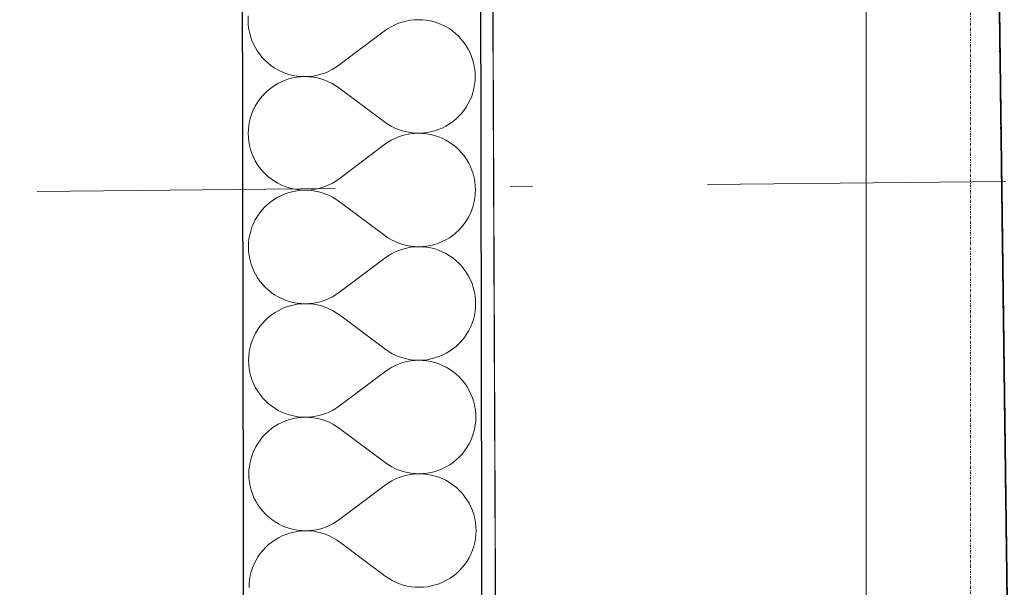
# Model space of a CAD drawing. Header units: millimetres. Extents: x -24674 to 2959, y -2716 to 20653.
# Tile 135 of 161: x -11291 to -10631, y 14990 to 15371. Entities that reach past the tile are written whole.
import ezdxf

# ---------------------------------------------------------------- set-up
doc = ezdxf.new("R2010")
doc.units = ezdxf.units.MM
doc.header["$MEASUREMENT"] = 0
for name, pattern in [('Telekomunikacni vodic', [9.25, 3, -0.75, 3, -0.75, 0.125, -0.75, 0.125, -0.75]), ('Wipeout_Contour', [1000, 0, -1000]), ('Čerchovaná', [450, 200, -117.5, 15, -117.5]), ('Čerchovaná S', [3.5, 1.5, -0.85, 0.3, -0.85])]:
    doc.linetypes.add(name, pattern=pattern)
for name, color, linetype in [('9._POHLED ZÁPADNÍ_1_Konstrukce - krov', 7, 'Continuous'), ('9._POHLED ZÁPADNÍ_1_Konstrukce - nosné', 7, 'Continuous'), ('9._POHLED ZÁPADNÍ_1_Nové_Konstrukce - nosné', 7, 'Continuous'), ('9._POHLED ZÁPADNÍ_1_Nové_Výplně - Povrchové', 7, 'Continuous'), ('9._POHLED ZÁPADNÍ_1_Nové_Výplně – Řezové', 7, 'Continuous'), ('9._POHLED ZÁPADNÍ_1_TZB - elektroinstalace', 7, 'Continuous'), ('9._POHLED ZÁPADNÍ_1_Výplně - Povrchové', 7, 'Continuous'), ('9._POHLED ZÁPADNÍ_1_VÝTAH VAR 1', 7, 'Continuous')]:
    doc.layers.add(name, color=color, linetype=linetype)

# ---------------------------------------------------------------- blocks, each defined once
blk = doc.blocks.new('*X21', base_point=(-27719.5, -6043.99))
at = {"layer": '9._POHLED ZÁPADNÍ_1_Nové_Výplně – Řezové', "color": 21, "linetype": 'Continuous', "lineweight": 20, "true_color": 0xffaaaa}
for p, q in [((-11138.07, 15373.47), (-11138.16, 15370.76)), ((-11138.16, 15370.76), (-11138.06, 15368.04)), ((-11138.06, 15368.04), (-11137.76, 15365.33)), ((-11039.72, 15367.47), (-11042.15, 15366.25)), ((-11037.21, 15368.52), (-11039.72, 15367.47)), ((-11034.63, 15369.39), (-11037.21, 15368.52)), ((-11032, 15370.07), (-11034.63, 15369.39)), ((-11029.32, 15370.56), (-11032, 15370.07)), ((-11026.62, 15370.85), (-11029.32, 15370.56)), ((-11023.9, 15370.96), (-11026.62, 15370.85)), ((-11021.18, 15370.87), (-11023.9, 15370.96)), ((-11018.47, 15370.58), (-11021.18, 15370.87)), ((-11015.79, 15370.11), (-11018.47, 15370.58)), ((-11013.16, 15369.44), (-11015.79, 15370.11)), ((-11010.57, 15368.59), (-11013.16, 15369.44)), ((-11008.06, 15367.55), (-11010.57, 15368.59)), ((-11005.62, 15366.34), (-11008.06, 15367.55)), ((-11137.76, 15365.33), (-11137.27, 15362.66)), ((-11137.27, 15362.66), (-11136.6, 15360.02)), ((-11046.72, 15363.3), (-11077.15, 15340.39)), ((-11044.49, 15364.86), (-11046.72, 15363.3)), ((-11042.15, 15366.25), (-11044.49, 15364.86)), ((-11003.28, 15364.96), (-11005.62, 15366.34)), ((-11001.04, 15363.41), (-11003.28, 15364.96)), ((-10998.92, 15361.71), (-11001.04, 15363.41)), ((-10996.93, 15359.86), (-10998.92, 15361.71)), ((-11136.6, 15360.02), (-11135.73, 15357.44)), ((-11135.73, 15357.44), (-11134.69, 15354.93)), ((-11134.69, 15354.93), (-11133.46, 15352.5)), ((-10995.07, 15357.87), (-10996.93, 15359.86)), ((-10993.36, 15355.75), (-10995.07, 15357.87)), ((-10991.8, 15353.52), (-10993.36, 15355.75)), ((-11133.46, 15352.5), (-11132.07, 15350.16)), ((-11132.07, 15350.16), (-11130.51, 15347.93)), ((-11130.51, 15347.93), (-11128.8, 15345.82)), ((-10990.41, 15351.19), (-10991.8, 15353.52)), ((-10989.18, 15348.76), (-10990.41, 15351.19)), ((-10988.14, 15346.24), (-10989.18, 15348.76)), ((-11128.8, 15345.82), (-11126.94, 15343.83)), ((-11126.94, 15343.83), (-11124.95, 15341.98)), ((-11124.95, 15341.98), (-11122.83, 15340.28)), ((-10987.27, 15343.66), (-10988.14, 15346.24)), ((-10986.6, 15341.03), (-10987.27, 15343.66)), ((-10986.11, 15338.35), (-10986.6, 15341.03)), ((-11122.83, 15340.28), (-11120.59, 15338.73)), ((-11120.59, 15338.73), (-11118.25, 15337.35)), ((-11118.25, 15337.35), (-11115.81, 15336.13)), ((-11115.81, 15336.13), (-11113.3, 15335.1)), ((-11113.3, 15335.1), (-11110.71, 15334.25)), ((-11110.71, 15334.25), (-11108.08, 15333.58)), ((-11091.87, 15333.62), (-11089.24, 15334.3)), ((-11089.24, 15334.3), (-11086.66, 15335.16)), ((-11086.66, 15335.16), (-11084.15, 15336.21)), ((-11084.15, 15336.21), (-11081.72, 15337.44)), ((-11081.72, 15337.44), (-11079.38, 15338.83)), ((-11079.38, 15338.83), (-11077.15, 15340.39)), ((-10985.81, 15335.65), (-10986.11, 15338.35)), ((-10985.71, 15332.93), (-10985.81, 15335.65)), ((-11118.23, 15328.04), (-11120.57, 15326.65)), ((-11115.8, 15329.26), (-11118.23, 15328.04)), ((-11113.29, 15330.31), (-11115.8, 15329.26)), ((-11110.71, 15331.17), (-11113.29, 15330.31)), ((-11108.07, 15331.85), (-11110.71, 15331.17)), ((-11108.08, 15333.58), (-11105.4, 15333.1)), ((-11105.4, 15332.33), (-11108.07, 15331.85)), ((-11105.4, 15333.1), (-11102.69, 15332.82)), ((-11102.69, 15332.63), (-11105.4, 15332.33)), ((-11102.69, 15332.82), (-11099.97, 15332.73)), ((-11099.97, 15332.73), (-11102.69, 15332.63)), ((-11099.97, 15332.73), (-11097.25, 15332.83)), ((-11097.25, 15332.63), (-11099.97, 15332.73)), ((-11097.25, 15332.83), (-11094.55, 15333.13)), ((-11094.55, 15332.35), (-11097.25, 15332.63)), ((-11094.55, 15333.13), (-11091.87, 15333.62)), ((-11091.87, 15331.87), (-11094.55, 15332.35)), ((-11089.23, 15331.2), (-11091.87, 15331.87)), ((-11086.65, 15330.34), (-11089.23, 15331.2)), ((-11084.14, 15329.3), (-11086.65, 15330.34)), ((-11081.7, 15328.08), (-11084.14, 15329.3)), ((-11079.36, 15326.7), (-11081.7, 15328.08)), ((-10986.57, 15324.83), (-10986.09, 15327.51)), ((-10986.09, 15327.51), (-10985.8, 15330.21)), ((-10985.8, 15330.21), (-10985.71, 15332.93)), ((-11126.91, 15321.53), (-11128.76, 15319.54)), ((-11124.92, 15323.39), (-11126.91, 15321.53)), ((-11122.8, 15325.1), (-11124.92, 15323.39)), ((-11120.57, 15326.65), (-11122.8, 15325.1)), ((-11077.13, 15325.15), (-11079.36, 15326.7)), ((-11046.61, 15302.35), (-11077.13, 15325.15)), ((-10988.09, 15319.61), (-10987.24, 15322.19)), ((-10987.24, 15322.19), (-10986.57, 15324.83)), ((-11132.01, 15315.18), (-11133.39, 15312.84)), ((-11130.46, 15317.42), (-11132.01, 15315.18)), ((-11128.76, 15319.54), (-11130.46, 15317.42)), ((-10991.73, 15312.32), (-10990.34, 15314.66)), ((-10990.34, 15314.66), (-10989.13, 15317.09)), ((-10989.13, 15317.09), (-10988.09, 15319.61)), ((-11135.64, 15307.89), (-11136.5, 15305.3)), ((-11134.61, 15310.4), (-11135.64, 15307.89)), ((-11133.39, 15312.84), (-11134.61, 15310.4)), ((-10996.83, 15305.96), (-10994.98, 15307.96)), ((-10994.98, 15307.96), (-10993.27, 15310.08)), ((-10993.27, 15310.08), (-10991.73, 15312.32)), ((-11137.17, 15302.67), (-11137.65, 15299.99)), ((-11136.5, 15305.3), (-11137.17, 15302.67)), ((-11046.61, 15302.35), (-11044.37, 15300.8)), ((-11003.17, 15300.84), (-11000.93, 15302.4)), ((-11000.93, 15302.4), (-10998.82, 15304.11)), ((-10998.82, 15304.11), (-10996.83, 15305.96)), ((-11137.93, 15297.28), (-11138.02, 15294.56)), ((-11138.02, 15294.56), (-11137.92, 15291.85)), ((-11137.65, 15299.99), (-11137.93, 15297.28)), ((-11044.37, 15300.8), (-11042.03, 15299.41)), ((-11042.03, 15299.41), (-11039.6, 15298.19)), ((-11039.6, 15298.19), (-11037.08, 15297.16)), ((-11037.08, 15297.16), (-11034.5, 15296.3)), ((-11034.5, 15296.3), (-11031.86, 15295.63)), ((-11031.86, 15295.63), (-11029.19, 15295.15)), ((-11029.19, 15294.37), (-11031.86, 15293.88)), ((-11029.19, 15295.15), (-11026.48, 15294.86)), ((-11026.48, 15294.66), (-11029.19, 15294.37)), ((-11026.48, 15294.86), (-11023.76, 15294.77)), ((-11023.76, 15294.77), (-11026.48, 15294.66)), ((-11023.76, 15294.77), (-11021.04, 15294.87)), ((-11021.04, 15294.68), (-11023.76, 15294.77)), ((-11021.04, 15294.87), (-11018.34, 15295.16)), ((-11018.34, 15294.39), (-11021.04, 15294.68)), ((-11018.34, 15295.16), (-11015.66, 15295.65)), ((-11015.66, 15293.92), (-11018.34, 15294.39)), ((-11015.66, 15295.65), (-11013.03, 15296.32)), ((-11013.03, 15296.32), (-11010.45, 15297.19)), ((-11010.45, 15297.19), (-11007.94, 15298.23)), ((-11007.94, 15298.23), (-11005.5, 15299.45)), ((-11005.5, 15299.45), (-11003.17, 15300.84)), ((-11137.92, 15291.85), (-11137.63, 15289.14)), ((-11137.63, 15289.14), (-11137.14, 15286.47)), ((-11044.35, 15288.67), (-11046.58, 15287.11)), ((-11042.02, 15290.06), (-11044.35, 15288.67)), ((-11039.59, 15291.28), (-11042.02, 15290.06)), ((-11037.08, 15292.33), (-11039.59, 15291.28)), ((-11034.5, 15293.2), (-11037.08, 15292.33)), ((-11031.86, 15293.88), (-11034.5, 15293.2)), ((-11013.02, 15293.25), (-11015.66, 15293.92)), ((-11010.44, 15292.4), (-11013.02, 15293.25)), ((-11007.92, 15291.36), (-11010.44, 15292.4)), ((-11005.49, 15290.15), (-11007.92, 15291.36)), ((-11003.15, 15288.76), (-11005.49, 15290.15)), ((-11000.91, 15287.22), (-11003.15, 15288.76)), ((-11137.14, 15286.47), (-11136.46, 15283.83)), ((-11136.46, 15283.83), (-11135.6, 15281.25)), ((-11135.6, 15281.25), (-11134.55, 15278.74)), ((-11046.58, 15287.11), (-11077.02, 15264.2)), ((-10998.79, 15285.52), (-11000.91, 15287.22)), ((-10996.79, 15283.67), (-10998.79, 15285.52)), ((-10994.93, 15281.68), (-10996.79, 15283.67)), ((-10993.22, 15279.56), (-10994.93, 15281.68)), ((-11134.55, 15278.74), (-11133.33, 15276.31)), ((-11133.33, 15276.31), (-11131.94, 15273.97)), ((-10991.66, 15277.33), (-10993.22, 15279.56)), ((-10990.27, 15275), (-10991.66, 15277.33)), ((-10989.05, 15272.57), (-10990.27, 15275)), ((-11131.94, 15273.97), (-11130.38, 15271.74)), ((-11130.38, 15271.74), (-11128.67, 15269.63)), ((-11128.67, 15269.63), (-11126.81, 15267.64)), ((-10988, 15270.05), (-10989.05, 15272.57)), ((-10987.14, 15267.47), (-10988, 15270.05)), ((-11126.81, 15267.64), (-11124.81, 15265.79)), ((-11124.81, 15265.79), (-11122.69, 15264.09)), ((-11122.69, 15264.09), (-11120.45, 15262.54)), ((-11120.45, 15262.54), (-11118.11, 15261.16)), ((-11081.58, 15261.24), (-11079.25, 15262.64)), ((-11079.25, 15262.64), (-11077.02, 15264.2)), ((-10986.46, 15264.84), (-10987.14, 15267.47)), ((-10985.97, 15262.16), (-10986.46, 15264.84)), ((-10985.68, 15259.46), (-10985.97, 15262.16)), ((-11118.11, 15261.16), (-11115.68, 15259.94)), ((-11115.68, 15259.94), (-11113.16, 15258.91)), ((-11113.16, 15258.91), (-11110.58, 15258.06)), ((-11110.57, 15254.98), (-11113.15, 15254.12)), ((-11110.58, 15258.06), (-11107.94, 15257.39)), ((-11107.94, 15255.66), (-11110.57, 15254.98)), ((-11107.94, 15257.39), (-11105.26, 15256.91)), ((-11105.26, 15256.14), (-11107.94, 15255.66)), ((-11105.26, 15256.91), (-11102.56, 15256.63)), ((-11102.56, 15256.44), (-11105.26, 15256.14)), ((-11102.56, 15256.63), (-11099.84, 15256.54)), ((-11099.84, 15256.54), (-11102.56, 15256.44)), ((-11099.84, 15256.54), (-11097.12, 15256.64)), ((-11097.12, 15256.44), (-11099.84, 15256.54)), ((-11097.12, 15256.64), (-11094.41, 15256.94)), ((-11094.41, 15256.16), (-11097.12, 15256.44)), ((-11094.41, 15256.94), (-11091.74, 15257.43)), ((-11091.73, 15255.68), (-11094.41, 15256.16)), ((-11091.74, 15257.43), (-11089.1, 15258.11)), ((-11089.1, 15255.01), (-11091.73, 15255.68)), ((-11089.1, 15258.11), (-11086.52, 15258.97)), ((-11086.52, 15254.15), (-11089.1, 15255.01)), ((-11086.52, 15258.97), (-11084.01, 15260.02)), ((-11084.01, 15260.02), (-11081.58, 15261.24)), ((-10985.58, 15256.74), (-10985.68, 15259.46)), ((-10985.67, 15254.02), (-10985.58, 15256.74)), ((-11122.67, 15248.91), (-11124.78, 15247.2)), ((-11120.43, 15250.46), (-11122.67, 15248.91)), ((-11118.1, 15251.85), (-11120.43, 15250.46)), ((-11115.66, 15253.07), (-11118.1, 15251.85)), ((-11113.15, 15254.12), (-11115.66, 15253.07)), ((-11084, 15253.11), (-11086.52, 15254.15)), ((-11081.57, 15251.89), (-11084, 15253.11)), ((-11079.23, 15250.51), (-11081.57, 15251.89)), ((-11076.99, 15248.96), (-11079.23, 15250.51)), ((-11046.47, 15226.16), (-11076.99, 15248.96)), ((-10987.1, 15246), (-10986.43, 15248.64)), ((-10986.43, 15248.64), (-10985.95, 15251.32)), ((-10985.95, 15251.32), (-10985.67, 15254.02)), ((-11128.62, 15243.35), (-11130.33, 15241.23)), ((-11126.77, 15245.34), (-11128.62, 15243.35)), ((-11124.78, 15247.2), (-11126.77, 15245.34)), ((-10988.99, 15240.9), (-10987.96, 15243.42)), ((-10987.96, 15243.42), (-10987.1, 15246)), ((-11133.26, 15236.65), (-11134.47, 15234.21)), ((-11131.87, 15238.99), (-11133.26, 15236.65)), ((-11130.33, 15241.23), (-11131.87, 15238.99)), ((-10993.14, 15233.89), (-10991.59, 15236.13)), ((-10991.59, 15236.13), (-10990.21, 15238.47)), ((-10990.21, 15238.47), (-10988.99, 15240.9)), ((-11136.36, 15229.11), (-11137.03, 15226.48)), ((-11135.51, 15231.7), (-11136.36, 15229.11)), ((-11134.47, 15234.21), (-11135.51, 15231.7)), ((-10998.68, 15227.92), (-10996.69, 15229.77)), ((-10996.69, 15229.77), (-10994.84, 15231.77)), ((-10994.84, 15231.77), (-10993.14, 15233.89)), ((-11137.51, 15223.8), (-11137.8, 15221.09)), ((-11137.03, 15226.48), (-11137.51, 15223.8)), ((-11046.47, 15226.16), (-11044.24, 15224.61)), ((-11044.24, 15224.61), (-11041.9, 15223.22)), ((-11041.9, 15223.22), (-11039.46, 15222)), ((-11039.46, 15222), (-11036.95, 15220.97)), ((-11010.31, 15221), (-11007.8, 15222.04)), ((-11007.8, 15222.04), (-11005.37, 15223.26)), ((-11005.37, 15223.26), (-11003.03, 15224.65)), ((-11003.03, 15224.65), (-11000.8, 15226.21)), ((-11000.8, 15226.21), (-10998.68, 15227.92)), ((-11137.8, 15221.09), (-11137.89, 15218.37)), ((-11137.89, 15218.37), (-11137.79, 15215.66)), ((-11137.79, 15215.66), (-11137.49, 15212.95)), ((-11039.45, 15215.09), (-11041.88, 15213.87)), ((-11036.94, 15216.14), (-11039.45, 15215.09)), ((-11036.95, 15220.97), (-11034.37, 15220.11)), ((-11034.36, 15217.01), (-11036.94, 15216.14)), ((-11034.37, 15220.11), (-11031.73, 15219.44)), ((-11031.73, 15217.69), (-11034.36, 15217.01)), ((-11031.73, 15219.44), (-11029.05, 15218.96)), ((-11029.05, 15218.18), (-11031.73, 15217.69)), ((-11029.05, 15218.96), (-11026.35, 15218.67)), ((-11026.35, 15218.47), (-11029.05, 15218.18)), ((-11026.35, 15218.67), (-11023.63, 15218.58)), ((-11023.63, 15218.58), (-11026.35, 15218.47)), ((-11023.63, 15218.58), (-11020.91, 15218.68)), ((-11020.91, 15218.49), (-11023.63, 15218.58)), ((-11020.91, 15218.68), (-11018.2, 15218.97)), ((-11018.2, 15218.2), (-11020.91, 15218.49)), ((-11018.2, 15218.97), (-11015.53, 15219.46)), ((-11015.52, 15217.73), (-11018.2, 15218.2)), ((-11015.53, 15219.46), (-11012.89, 15220.13)), ((-11012.89, 15217.06), (-11015.52, 15217.73)), ((-11012.89, 15220.13), (-11010.31, 15221)), ((-11010.3, 15216.21), (-11012.89, 15217.06)), ((-11007.79, 15215.17), (-11010.3, 15216.21)), ((-11005.35, 15213.96), (-11007.79, 15215.17)), ((-11137.49, 15212.95), (-11137, 15210.28)), ((-11137, 15210.28), (-11136.33, 15207.64)), ((-11046.45, 15210.92), (-11076.88, 15188.01)), ((-11044.22, 15212.48), (-11046.45, 15210.92)), ((-11041.88, 15213.87), (-11044.22, 15212.48)), ((-11003.01, 15212.57), (-11005.35, 15213.96)), ((-11000.77, 15211.03), (-11003.01, 15212.57)), ((-10998.65, 15209.33), (-11000.77, 15211.03)), ((-10996.65, 15207.48), (-10998.65, 15209.33)), ((-11136.33, 15207.64), (-11135.46, 15205.06)), ((-11135.46, 15205.06), (-11134.42, 15202.55)), ((-11134.42, 15202.55), (-11133.19, 15200.12)), ((-10994.8, 15205.49), (-10996.65, 15207.48)), ((-10993.09, 15203.37), (-10994.8, 15205.49)), ((-10991.53, 15201.14), (-10993.09, 15203.37)), ((-11133.19, 15200.12), (-11131.8, 15197.78)), ((-11131.8, 15197.78), (-11130.24, 15195.55)), ((-11130.24, 15195.55), (-11128.53, 15193.44)), ((-10990.14, 15198.81), (-10991.53, 15201.14)), ((-10988.91, 15196.37), (-10990.14, 15198.81)), ((-10987.87, 15193.86), (-10988.91, 15196.37)), ((-11128.53, 15193.44), (-11126.67, 15191.45)), ((-11126.67, 15191.45), (-11124.68, 15189.6)), ((-11124.68, 15189.6), (-11122.56, 15187.9)), ((-10987, 15191.28), (-10987.87, 15193.86)), ((-10986.33, 15188.65), (-10987, 15191.28)), ((-10985.84, 15185.97), (-10986.33, 15188.65)), ((-11122.56, 15187.9), (-11120.32, 15186.35)), ((-11120.32, 15186.35), (-11117.98, 15184.97)), ((-11117.98, 15184.97), (-11115.54, 15183.75)), ((-11115.54, 15183.75), (-11113.03, 15182.72)), ((-11113.03, 15182.72), (-11110.44, 15181.87)), ((-11088.97, 15181.92), (-11086.39, 15182.78)), ((-11086.39, 15182.78), (-11083.88, 15183.83)), ((-11083.88, 15183.83), (-11081.45, 15185.05)), ((-11081.45, 15185.05), (-11079.11, 15186.45)), ((-11079.11, 15186.45), (-11076.88, 15188.01)), ((-10985.54, 15183.27), (-10985.84, 15185.97)), ((-10985.44, 15180.55), (-10985.54, 15183.27)), ((-11117.96, 15175.66), (-11120.3, 15174.27)), ((-11115.53, 15176.88), (-11117.96, 15175.66)), ((-11113.02, 15177.93), (-11115.53, 15176.88)), ((-11110.44, 15178.79), (-11113.02, 15177.93)), ((-11110.44, 15181.87), (-11107.8, 15181.2)), ((-11107.8, 15179.47), (-11110.44, 15178.79)), ((-11107.8, 15181.2), (-11105.13, 15180.72)), ((-11105.13, 15179.95), (-11107.8, 15179.47)), ((-11105.13, 15180.72), (-11102.42, 15180.44)), ((-11102.42, 15180.25), (-11105.13, 15179.95)), ((-11102.42, 15180.44), (-11099.7, 15180.35)), ((-11099.7, 15180.35), (-11102.42, 15180.25)), ((-11099.7, 15180.35), (-11096.98, 15180.45)), ((-11096.98, 15180.25), (-11099.7, 15180.35)), ((-11096.98, 15180.45), (-11094.28, 15180.75)), ((-11094.28, 15179.97), (-11096.98, 15180.25)), ((-11094.28, 15180.75), (-11091.6, 15181.24)), ((-11091.6, 15179.48), (-11094.28, 15179.97)), ((-11091.6, 15181.24), (-11088.97, 15181.92)), ((-11088.96, 15178.81), (-11091.6, 15179.48)), ((-11086.38, 15177.96), (-11088.96, 15178.81)), ((-11083.87, 15176.92), (-11086.38, 15177.96)), ((-11081.43, 15175.7), (-11083.87, 15176.92)), ((-11079.09, 15174.32), (-11081.43, 15175.7)), ((-10985.82, 15175.13), (-10985.53, 15177.83)), ((-10985.53, 15177.83), (-10985.44, 15180.55)), ((-11126.64, 15169.15), (-11128.49, 15167.16)), ((-11124.65, 15171.01), (-11126.64, 15169.15)), ((-11122.53, 15172.72), (-11124.65, 15171.01)), ((-11120.3, 15174.27), (-11122.53, 15172.72)), ((-11076.86, 15172.77), (-11079.09, 15174.32)), ((-11046.34, 15149.97), (-11076.86, 15172.77)), ((-10987.82, 15167.23), (-10986.97, 15169.81)), ((-10986.97, 15169.81), (-10986.3, 15172.45)), ((-10986.3, 15172.45), (-10985.82, 15175.13)), ((-11131.74, 15162.8), (-11133.12, 15160.46)), ((-11130.19, 15165.04), (-11131.74, 15162.8)), ((-11128.49, 15167.16), (-11130.19, 15165.04)), ((-10991.46, 15159.94), (-10990.07, 15162.28)), ((-10990.07, 15162.28), (-10988.86, 15164.71)), ((-10988.86, 15164.71), (-10987.82, 15167.23)), ((-11134.34, 15158.02), (-11135.37, 15155.51)), ((-11133.12, 15160.46), (-11134.34, 15158.02)), ((-10994.71, 15155.58), (-10993, 15157.7)), ((-10993, 15157.7), (-10991.46, 15159.94)), ((-11136.9, 15150.29), (-11137.38, 15147.61)), ((-11136.23, 15152.92), (-11136.9, 15150.29)), ((-11135.37, 15155.51), (-11136.23, 15152.92)), ((-11046.34, 15149.97), (-11044.1, 15148.42)), ((-11002.9, 15148.46), (-11000.66, 15150.02)), ((-11000.66, 15150.02), (-10998.55, 15151.73)), ((-10998.55, 15151.73), (-10996.56, 15153.58)), ((-10996.56, 15153.58), (-10994.71, 15155.58)), ((-11137.66, 15144.9), (-11137.75, 15142.18)), ((-11137.38, 15147.61), (-11137.66, 15144.9)), ((-11044.1, 15148.42), (-11041.76, 15147.03)), ((-11041.76, 15147.03), (-11039.33, 15145.81)), ((-11039.33, 15145.81), (-11036.81, 15144.78)), ((-11036.81, 15144.78), (-11034.23, 15143.92)), ((-11034.23, 15143.92), (-11031.59, 15143.25)), ((-11031.59, 15143.25), (-11028.92, 15142.77)), ((-11028.92, 15142.77), (-11026.21, 15142.48)), ((-11026.21, 15142.48), (-11023.49, 15142.39)), ((-11023.49, 15142.39), (-11020.77, 15142.49)), ((-11020.77, 15142.49), (-11018.07, 15142.78)), ((-11018.07, 15142.78), (-11015.39, 15143.27)), ((-11015.39, 15143.27), (-11012.76, 15143.94)), ((-11012.76, 15143.94), (-11010.18, 15144.81)), ((-11010.18, 15144.81), (-11007.67, 15145.85)), ((-11007.67, 15145.85), (-11005.23, 15147.07)), ((-11005.23, 15147.07), (-11002.9, 15148.46)), ((-11137.75, 15142.18), (-11137.65, 15139.47)), ((-11137.65, 15139.47), (-11137.36, 15136.76)), ((-11137.36, 15136.76), (-11136.87, 15134.08)), ((-11044.08, 15136.28), (-11046.31, 15134.73)), ((-11041.75, 15137.68), (-11044.08, 15136.28)), ((-11039.32, 15138.9), (-11041.75, 15137.68)), ((-11036.81, 15139.95), (-11039.32, 15138.9)), ((-11034.23, 15140.82), (-11036.81, 15139.95)), ((-11031.59, 15141.5), (-11034.23, 15140.82)), ((-11028.92, 15141.99), (-11031.59, 15141.5)), ((-11026.21, 15142.28), (-11028.92, 15141.99)), ((-11023.49, 15142.39), (-11026.21, 15142.28)), ((-11020.77, 15142.3), (-11023.49, 15142.39)), ((-11018.07, 15142.01), (-11020.77, 15142.3)), ((-11015.39, 15141.54), (-11018.07, 15142.01)), ((-11012.75, 15140.87), (-11015.39, 15141.54)), ((-11010.17, 15140.02), (-11012.75, 15140.87)), ((-11007.65, 15138.98), (-11010.17, 15140.02)), ((-11005.22, 15137.77), (-11007.65, 15138.98)), ((-11002.87, 15136.38), (-11005.22, 15137.77)), ((-11000.64, 15134.84), (-11002.87, 15136.38)), ((-11136.87, 15134.08), (-11136.19, 15131.45)), ((-11136.19, 15131.45), (-11135.33, 15128.87)), ((-11046.31, 15134.73), (-11076.75, 15111.82)), ((-10998.51, 15133.13), (-11000.64, 15134.84)), ((-10996.52, 15131.29), (-10998.51, 15133.13)), ((-10994.66, 15129.3), (-10996.52, 15131.29)), ((-10992.95, 15127.18), (-10994.66, 15129.3)), ((-11135.33, 15128.87), (-11134.28, 15126.36)), ((-11134.28, 15126.36), (-11133.06, 15123.93)), ((-11133.06, 15123.93), (-11131.67, 15121.59)), ((-10991.39, 15124.95), (-10992.95, 15127.18)), ((-10990, 15122.61), (-10991.39, 15124.95)), ((-10988.78, 15120.18), (-10990, 15122.61)), ((-11131.67, 15121.59), (-11130.11, 15119.36)), ((-11130.11, 15119.36), (-11128.4, 15117.25)), ((-11128.4, 15117.25), (-11126.54, 15115.26)), ((-10987.73, 15117.67), (-10988.78, 15120.18)), ((-10986.87, 15115.09), (-10987.73, 15117.67)), ((-11126.54, 15115.26), (-11124.54, 15113.41)), ((-11124.54, 15113.41), (-11122.42, 15111.71)), ((-11122.42, 15111.71), (-11120.18, 15110.16)), ((-11120.18, 15110.16), (-11117.84, 15108.78)), ((-11081.31, 15108.86), (-11078.98, 15110.26)), ((-11078.98, 15110.26), (-11076.75, 15111.82)), ((-10986.19, 15112.46), (-10986.87, 15115.09)), ((-10985.7, 15109.78), (-10986.19, 15112.46)), ((-10985.41, 15107.08), (-10985.7, 15109.78)), ((-11117.84, 15108.78), (-11115.41, 15107.56)), ((-11115.41, 15107.56), (-11112.89, 15106.53)), ((-11112.89, 15106.53), (-11110.31, 15105.68)), ((-11110.31, 15105.68), (-11107.67, 15105.01)), ((-11107.67, 15103.28), (-11110.3, 15102.6)), ((-11107.67, 15105.01), (-11104.99, 15104.53)), ((-11104.99, 15103.76), (-11107.67, 15103.28)), ((-11104.99, 15104.53), (-11102.29, 15104.25)), ((-11102.29, 15104.06), (-11104.99, 15103.76)), ((-11102.29, 15104.25), (-11099.57, 15104.16)), ((-11099.57, 15104.16), (-11102.29, 15104.06)), ((-11099.57, 15104.16), (-11096.85, 15104.26)), ((-11096.85, 15104.06), (-11099.57, 15104.16)), ((-11096.85, 15104.26), (-11094.14, 15104.56)), ((-11094.14, 15103.77), (-11096.85, 15104.06)), ((-11094.14, 15104.56), (-11091.47, 15105.05)), ((-11091.46, 15103.29), (-11094.14, 15103.77)), ((-11091.47, 15105.05), (-11088.83, 15105.73)), ((-11088.83, 15102.62), (-11091.46, 15103.29)), ((-11088.83, 15105.73), (-11086.25, 15106.59)), ((-11086.25, 15106.59), (-11083.74, 15107.64)), ((-11083.74, 15107.64), (-11081.31, 15108.86)), ((-10985.31, 15104.36), (-10985.41, 15107.08)), ((-10985.4, 15101.64), (-10985.31, 15104.36)), ((-11122.4, 15096.53), (-11124.51, 15094.82)), ((-11120.16, 15098.08), (-11122.4, 15096.53)), ((-11117.83, 15099.47), (-11120.16, 15098.08)), ((-11115.39, 15100.69), (-11117.83, 15099.47)), ((-11112.88, 15101.74), (-11115.39, 15100.69)), ((-11110.3, 15102.6), (-11112.88, 15101.74)), ((-11086.25, 15101.77), (-11088.83, 15102.62)), ((-11083.73, 15100.73), (-11086.25, 15101.77)), ((-11081.3, 15099.51), (-11083.73, 15100.73)), ((-11078.96, 15098.13), (-11081.3, 15099.51)), ((-11076.72, 15096.58), (-11078.96, 15098.13)), ((-11046.2, 15073.77), (-11076.72, 15096.58)), ((-10986.83, 15093.62), (-10986.16, 15096.26)), ((-10986.16, 15096.26), (-10985.68, 15098.93)), ((-10985.68, 15098.93), (-10985.4, 15101.64)), ((-11128.35, 15090.97), (-11130.05, 15088.84)), ((-11126.5, 15092.96), (-11128.35, 15090.97)), ((-11124.51, 15094.82), (-11126.5, 15092.96)), ((-10988.72, 15088.52), (-10987.69, 15091.04)), ((-10987.69, 15091.04), (-10986.83, 15093.62)), ((-11132.99, 15084.27), (-11134.2, 15081.83)), ((-11131.6, 15086.61), (-11132.99, 15084.27)), ((-11130.05, 15088.84), (-11131.6, 15086.61)), ((-10992.87, 15081.51), (-10991.32, 15083.75)), ((-10991.32, 15083.75), (-10989.94, 15086.09)), ((-10989.94, 15086.09), (-10988.72, 15088.52)), ((-11136.09, 15076.73), (-11136.76, 15074.1)), ((-11135.24, 15079.32), (-11136.09, 15076.73)), ((-11134.2, 15081.83), (-11135.24, 15079.32)), ((-10998.41, 15075.54), (-10996.42, 15077.39)), ((-10996.42, 15077.39), (-10994.57, 15079.39)), ((-10994.57, 15079.39), (-10992.87, 15081.51)), ((-11137.24, 15071.42), (-11137.53, 15068.71)), ((-11136.76, 15074.1), (-11137.24, 15071.42)), ((-11046.2, 15073.77), (-11043.97, 15072.23)), ((-11043.97, 15072.23), (-11041.63, 15070.84)), ((-11041.63, 15070.84), (-11039.19, 15069.62)), ((-11007.53, 15069.66), (-11005.1, 15070.88)), ((-11005.1, 15070.88), (-11002.76, 15072.27)), ((-11002.76, 15072.27), (-11000.53, 15073.83)), ((-11000.53, 15073.83), (-10998.41, 15075.54)), ((-11137.53, 15068.71), (-11137.62, 15065.99)), ((-11137.62, 15065.99), (-11137.52, 15063.28)), ((-11137.52, 15063.28), (-11137.22, 15060.57)), ((-11039.19, 15069.62), (-11036.68, 15068.59)), ((-11036.67, 15063.76), (-11039.18, 15062.71)), ((-11036.68, 15068.59), (-11034.1, 15067.73)), ((-11034.09, 15064.63), (-11036.67, 15063.76)), ((-11034.1, 15067.73), (-11031.46, 15067.06)), ((-11031.46, 15065.31), (-11034.09, 15064.63)), ((-11031.46, 15067.06), (-11028.78, 15066.58)), ((-11028.78, 15065.8), (-11031.46, 15065.31)), ((-11028.78, 15066.58), (-11026.08, 15066.29)), ((-11026.08, 15066.09), (-11028.78, 15065.8)), ((-11026.08, 15066.29), (-11023.36, 15066.2)), ((-11023.36, 15066.2), (-11026.08, 15066.09)), ((-11023.36, 15066.2), (-11020.64, 15066.3)), ((-11020.64, 15066.11), (-11023.36, 15066.2)), ((-11020.64, 15066.3), (-11017.93, 15066.59)), ((-11017.93, 15065.82), (-11020.64, 15066.11)), ((-11017.93, 15066.59), (-11015.26, 15067.08)), ((-11015.25, 15065.34), (-11017.93, 15065.82)), ((-11015.26, 15067.08), (-11012.62, 15067.75)), ((-11012.62, 15064.68), (-11015.25, 15065.34)), ((-11012.62, 15067.75), (-11010.04, 15068.62)), ((-11010.03, 15063.82), (-11012.62, 15064.68)), ((-11010.04, 15068.62), (-11007.53, 15069.66)), ((-11007.52, 15062.79), (-11010.03, 15063.82)), ((-11137.22, 15060.57), (-11136.73, 15057.89)), ((-11136.73, 15057.89), (-11136.06, 15055.26)), ((-11046.18, 15058.54), (-11076.61, 15035.63)), ((-11043.95, 15060.09), (-11046.18, 15058.54)), ((-11041.61, 15061.49), (-11043.95, 15060.09)), ((-11039.18, 15062.71), (-11041.61, 15061.49)), ((-11005.08, 15061.58), (-11007.52, 15062.79)), ((-11002.74, 15060.19), (-11005.08, 15061.58)), ((-11000.5, 15058.65), (-11002.74, 15060.19)), ((-10998.38, 15056.94), (-11000.5, 15058.65)), ((-10996.38, 15055.1), (-10998.38, 15056.94)), ((-11136.06, 15055.26), (-11135.19, 15052.68)), ((-11135.19, 15052.68), (-11134.15, 15050.17)), ((-11134.15, 15050.17), (-11132.92, 15047.74)), ((-10994.53, 15053.11), (-10996.38, 15055.1)), ((-10992.82, 15050.99), (-10994.53, 15053.11)), ((-10991.26, 15048.76), (-10992.82, 15050.99)), ((-11132.92, 15047.74), (-11131.53, 15045.4)), ((-11131.53, 15045.4), (-11129.97, 15043.17)), ((-10989.87, 15046.42), (-10991.26, 15048.76)), ((-10988.64, 15043.99), (-10989.87, 15046.42)), ((-10987.6, 15041.48), (-10988.64, 15043.99)), ((-11129.97, 15043.17), (-11128.26, 15041.05)), ((-11128.26, 15041.05), (-11126.4, 15039.07)), ((-11126.4, 15039.07), (-11124.41, 15037.22)), ((-11124.41, 15037.22), (-11122.29, 15035.52)), ((-10986.73, 15038.9), (-10987.6, 15041.48)), ((-10986.06, 15036.27), (-10986.73, 15038.9)), ((-11122.29, 15035.52), (-11120.05, 15033.97)), ((-11120.05, 15033.97), (-11117.71, 15032.59)), ((-11117.71, 15032.59), (-11115.27, 15031.37)), ((-11115.27, 15031.37), (-11112.76, 15030.34)), ((-11112.76, 15030.34), (-11110.17, 15029.48)), ((-11088.7, 15029.54), (-11086.12, 15030.4)), ((-11086.12, 15030.4), (-11083.61, 15031.45)), ((-11083.61, 15031.45), (-11081.18, 15032.67)), ((-11081.18, 15032.67), (-11078.84, 15034.07)), ((-11078.84, 15034.07), (-11076.61, 15035.63)), ((-10985.57, 15033.59), (-10986.06, 15036.27)), ((-10985.27, 15030.89), (-10985.57, 15033.59)), ((-10985.17, 15028.17), (-10985.27, 15030.89)), ((-11115.26, 15024.5), (-11117.69, 15023.28)), ((-11112.75, 15025.55), (-11115.26, 15024.5)), ((-11110.17, 15026.41), (-11112.75, 15025.55)), ((-11110.17, 15029.48), (-11107.53, 15028.82)), ((-11107.53, 15027.09), (-11110.17, 15026.41)), ((-11107.53, 15028.82), (-11104.86, 15028.34)), ((-11104.85, 15027.57), (-11107.53, 15027.09)), ((-11104.86, 15028.34), (-11102.15, 15028.06)), ((-11102.15, 15027.87), (-11104.85, 15027.57)), ((-11102.15, 15028.06), (-11099.43, 15027.97)), ((-11099.43, 15027.97), (-11102.15, 15027.87)), ((-11099.43, 15027.97), (-11096.71, 15028.07)), ((-11096.71, 15027.87), (-11099.43, 15027.97)), ((-11096.71, 15028.07), (-11094.01, 15028.37)), ((-11094.01, 15027.58), (-11096.71, 15027.87)), ((-11094.01, 15028.37), (-11091.33, 15028.86)), ((-11091.33, 15027.1), (-11094.01, 15027.58)), ((-11091.33, 15028.86), (-11088.7, 15029.54)), ((-11088.69, 15026.43), (-11091.33, 15027.1)), ((-11086.11, 15025.58), (-11088.69, 15026.43)), ((-11083.6, 15024.54), (-11086.11, 15025.58)), ((-11081.16, 15023.32), (-11083.6, 15024.54)), ((-10985.55, 15022.74), (-10985.26, 15025.45)), ((-10985.26, 15025.45), (-10985.17, 15028.17)), ((-11124.38, 15018.63), (-11126.37, 15016.77)), ((-11122.26, 15020.34), (-11124.38, 15018.63)), ((-11120.03, 15021.89), (-11122.26, 15020.34)), ((-11117.69, 15023.28), (-11120.03, 15021.89)), ((-11078.82, 15021.94), (-11081.16, 15023.32)), ((-11076.59, 15020.39), (-11078.82, 15021.94)), ((-11046.07, 14997.58), (-11076.59, 15020.39)), ((-10987.55, 15014.85), (-10986.7, 15017.43)), ((-10986.7, 15017.43), (-10986.03, 15020.07)), ((-10986.03, 15020.07), (-10985.55, 15022.74)), ((-11131.47, 15010.42), (-11132.85, 15008.08)), ((-11129.92, 15012.65), (-11131.47, 15010.42)), ((-11128.22, 15014.78), (-11129.92, 15012.65)), ((-11126.37, 15016.77), (-11128.22, 15014.78)), ((-10989.8, 15009.9), (-10988.59, 15012.33)), ((-10988.59, 15012.33), (-10987.55, 15014.85)), ((-11134.07, 15005.64), (-11135.1, 15003.13)), ((-11132.85, 15008.08), (-11134.07, 15005.64)), ((-10994.44, 15003.2), (-10992.73, 15005.32)), ((-10992.73, 15005.32), (-10991.19, 15007.55)), ((-10991.19, 15007.55), (-10989.8, 15009.9)), ((-11136.63, 14997.91), (-11137.11, 14995.23)), ((-11135.96, 15000.54), (-11136.63, 14997.91)), ((-11135.1, 15003.13), (-11135.96, 15000.54)), ((-11046.07, 14997.58), (-11043.83, 14996.04)), ((-11002.63, 14996.08), (-11000.39, 14997.64)), ((-11000.39, 14997.64), (-10998.28, 14999.35)), ((-10998.28, 14999.35), (-10996.29, 15001.2)), ((-10996.29, 15001.2), (-10994.44, 15003.2)), ((-11137.39, 14992.52), (-11137.48, 14989.8)), ((-11137.11, 14995.23), (-11137.39, 14992.52)), ((-11043.83, 14996.04), (-11041.49, 14994.65)), ((-11041.49, 14994.65), (-11039.06, 14993.43)), ((-11039.06, 14993.43), (-11036.54, 14992.39)), ((-11036.54, 14992.39), (-11033.96, 14991.54)), ((-11033.96, 14991.54), (-11031.32, 14990.87)), ((-11031.32, 14990.87), (-11028.65, 14990.39)), ((-11017.8, 14990.4), (-11015.12, 14990.89)), ((-11015.12, 14990.89), (-11012.49, 14991.56)), ((-11012.49, 14991.56), (-11009.91, 14992.42)), ((-11009.91, 14992.42), (-11007.4, 14993.47)), ((-11007.4, 14993.47), (-11004.96, 14994.69)), ((-11004.96, 14994.69), (-11002.63, 14996.08)), ((-11028.65, 14990.39), (-11025.94, 14990.1)), ((-11025.94, 14990.1), (-11023.22, 14990.01)), ((-11023.22, 14990.01), (-11020.5, 14990.11)), ((-11020.5, 14990.11), (-11017.8, 14990.4))]:
    blk.add_line(p, q, dxfattribs=at)

msp = doc.modelspace()

# ---------------------------------------------------------------- wipeouts: each hides what was drawn before it
at = {"color": 254, "linetype": 'Wipeout_Contour', "lineweight": 0, "ltscale": 72283.801497}
msp.add_wipeout([(-11148.1, 18830.25), (-11130.82, 9083.32), (-10970.82, 9083.6), (-10988.08, 18817.53)], dxfattribs=at).dxf.layer = '9._POHLED ZÁPADNÍ_1_Nové_Výplně - Povrchové'

# ---------------------------------------------------------------- next in the draw order: linework, layer by layer
at = {"layer": '9._POHLED ZÁPADNÍ_1_Nové_Konstrukce - nosné', "color": 1, "linetype": 'Continuous', "lineweight": 25, "flags": 128}
for points in [[(-11148.1, 18830.25), (-11130.82, 9083.32)], [(-10970.82, 9083.6), (-10988.08, 18817.53)]]:
    msp.add_lwpolyline(points, dxfattribs=at)

# ---------------------------------------------------------------- next in the draw order: wipeouts: each hides what was drawn before it
at = {"color": 254, "linetype": 'Wipeout_Contour', "lineweight": 0, "ltscale": 70593.958106}
msp.add_wipeout([(-10986.72, 18366), (-10946.64, 9038.96), (-10496.64, 9040.89), (-10536.56, 18330.21)], dxfattribs=at).dxf.layer = '9._POHLED ZÁPADNÍ_1_Výplně - Povrchové'

# ---------------------------------------------------------------- next in the draw order: linework, layer by layer
at = {"layer": '9._POHLED ZÁPADNÍ_1_Konstrukce - krov', "color": 8, "linetype": 'Continuous', "lineweight": 13}
msp.add_line((-10723.42, 18630.55), (-10723.42, 8979.53), dxfattribs=at)
at = {"layer": '9._POHLED ZÁPADNÍ_1_Konstrukce - krov', "color": 251, "linetype": 'Čerchovaná S', "lineweight": 13, "true_color": 0x6a6a6a}
msp.add_line((-10653.42, 18630.55), (-10653.42, 8979.53), dxfattribs=at)
at = {"layer": '9._POHLED ZÁPADNÍ_1_Konstrukce - nosné', "color": 251, "linetype": 'Continuous', "lineweight": 20, "true_color": 0x6a6a6a, "flags": 128}
msp.add_lwpolyline([(-10988.66, 18817.58), (-10946.75, 9064.83)], dxfattribs=at)
at = {"layer": '9._POHLED ZÁPADNÍ_1_TZB - elektroinstalace', "color": 92, "linetype": 'Telekomunikacni vodic', "lineweight": 35, "true_color": 0x00d700, "flags": 128}
msp.add_lwpolyline([(-6797.26, 17952.6), (-6797.26, 18099.66), (-10672.26, 18327.6), (-10547.26, 8702.6), (-10922.26, 8757.75), (-10922.26, 8399.82)], dxfattribs=at)

# ---------------------------------------------------------------- next in the draw order: wipeouts: each hides what was drawn before it
at = {"color": 254, "linetype": 'Wipeout_Contour', "lineweight": 0, "ltscale": 72283.801497}
msp.add_wipeout([(-11148.1, 18830.25), (-11130.82, 9083.32), (-10970.82, 9083.6), (-10988.08, 18817.53)], dxfattribs=at).dxf.layer = '9._POHLED ZÁPADNÍ_1_Nové_Výplně – Řezové'

# ---------------------------------------------------------------- next in the draw order: linework, layer by layer
at = {"layer": '9._POHLED ZÁPADNÍ_1_Konstrukce - krov', "color": 8, "linetype": 'Čerchovaná', "lineweight": 13}
msp.add_line((-11279.73, 15255.54), (-5604.94, 15315.33), dxfattribs=at)
at = {"layer": '9._POHLED ZÁPADNÍ_1_Nové_Konstrukce - nosné', "color": 1, "linetype": 'Continuous', "lineweight": 25, "flags": 128}
for points in [[(-11148.1, 18830.25), (-11130.82, 9083.32)], [(-10970.82, 9083.6), (-10988.08, 18817.53)]]:
    msp.add_lwpolyline(points, dxfattribs=at)
at = {"layer": '9._POHLED ZÁPADNÍ_1_TZB - elektroinstalace', "color": 92, "linetype": 'Continuous', "lineweight": 35, "true_color": 0x00d700, "flags": 128}
msp.add_lwpolyline([(-6574.29, 18086.54), (-10672.26, 18327.6), (-10547.26, 8702.6), (-14797.26, 9327.6)], dxfattribs=at)

# ---------------------------------------------------------------- next in the draw order: block references
at = {"layer": '9._POHLED ZÁPADNÍ_1_VÝTAH VAR 1', "color": 9, "linetype": 'Continuous', "lineweight": 13}
msp.add_blockref('*X21', (-27719.5, -6043.99), dxfattribs=at)

doc.saveas('drawing.dxf')
